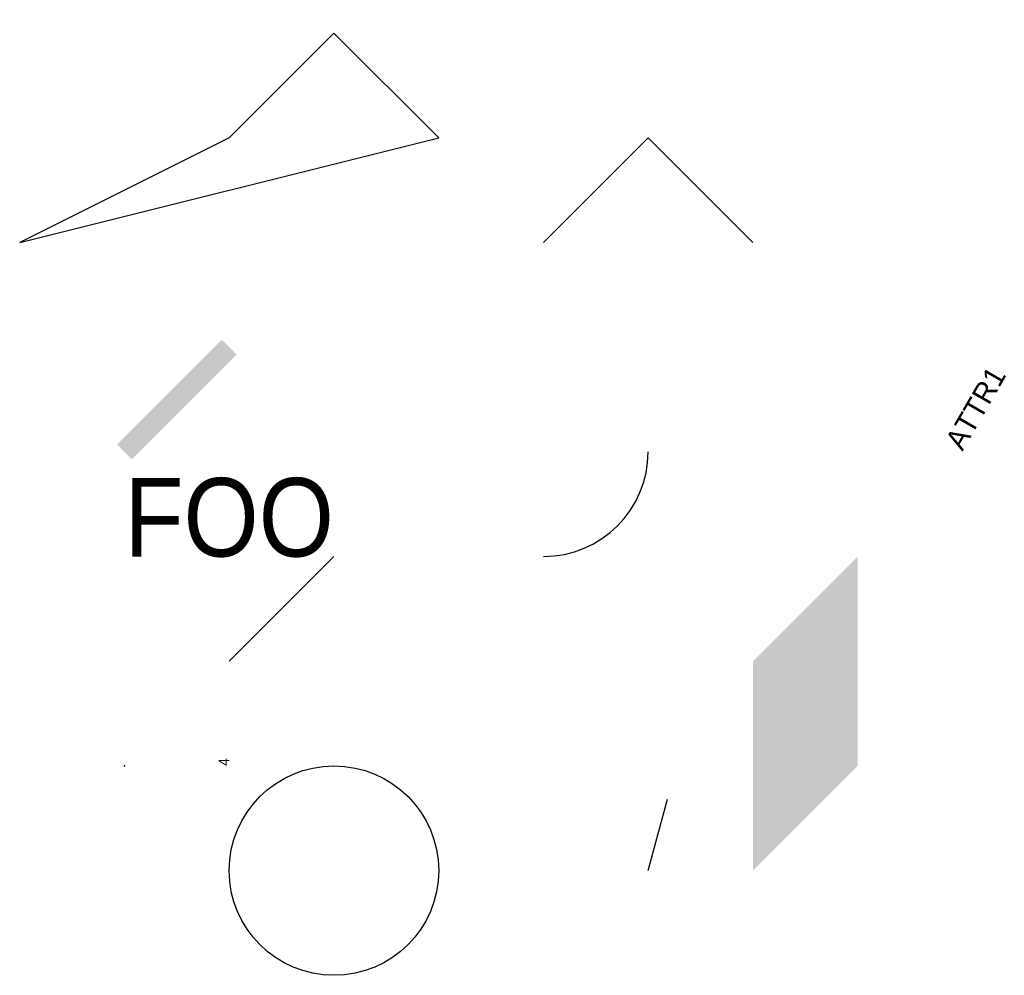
# Model space of a CAD drawing. Extents: x 0 to 9.4, y 0 to 9.13.
import ezdxf
from ezdxf.enums import TextEntityAlignment as Align

# ---------------------------------------------------------------- set-up
doc = ezdxf.new("R2010")
doc.units = 0
doc.layers.get('0').update_dxf_attribs({"linetype": 'CONTINUOUS'})

# ---------------------------------------------------------------- blocks, each defined once
blk = doc.blocks.new('BLOCK1')
blk.add_line((0, 0, -1), (1, 1))
blk = doc.blocks.new('BLOCK2')
blk.add_attdef('ATTR2', (0, 0), '', height=0.2, rotation=60)

msp = doc.modelspace()

# ---------------------------------------------------------------- linework, layer by layer
msp.add_line((2, 3, 4), (3, 4, 5))
msp.add_lwpolyline([(5, 7), (6, 8), (7, 7)])
msp.add_circle((3, 1, 2), 1)
msp.add_arc((5, 5, 5), 1, 270, 0)
msp.add_point((1, 2, 3))
msp.add_solid([(7, 1, 2), (8, 2, 2), (7, 3, 2), (8, 4, 2)])
msp.add_trace([(0.929289, 5.070711, 2), (1.070711, 4.929289, 2), (1.929289, 6.070711, 2), (2.070711, 5.929289, 2)])
msp.add_3dface([(0, 7, 1), (4, 8, 2), (3, 9, 3), (2, 8, 4)])

# ---------------------------------------------------------------- block references
at = {"xscale": 0.5, "yscale": 0.5, "zscale": 0.5, "rotation": 30}
msp.add_blockref('BLOCK2', (2, 2, 4), dxfattribs=at).add_auto_attribs({'ATTR2': '4'})
msp.add_blockref('BLOCK1', (6, 1, 3), dxfattribs=at)

# ---------------------------------------------------------------- texts
msp.add_text('FOO', height=0.75).set_placement((1, 4, 2), (3, 4, 2), align=Align.ALIGNED)
msp.add_attdef('ATTR1', (9, 5, 2), '3', height=0.2, rotation=60)

doc.saveas('drawing.dxf')
